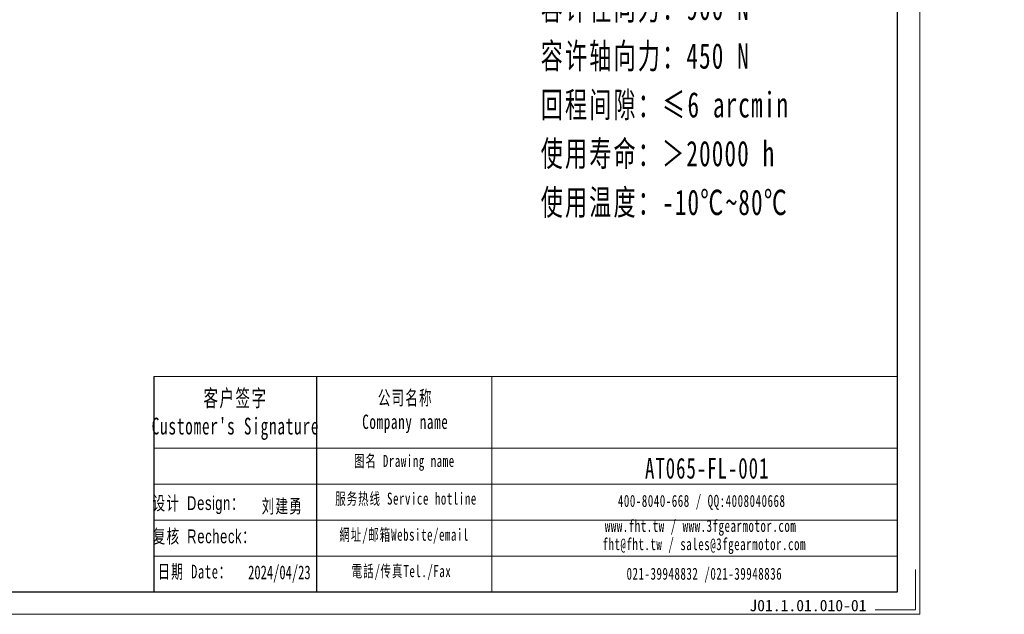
# Model space of a CAD drawing. Header units: millimetres. Extents: x -2 to 429, y 0 to 291.
# Tile 3 of 6: x 215 to 429, y 0 to 130. Entities that reach past the tile are written whole.
import ezdxf

# ---------------------------------------------------------------- set-up
doc = ezdxf.new("R2010")
doc.units = ezdxf.units.MM
doc.layers.add('6文字层', color=3, linetype='Continuous')
doc.layers.add('7标注层', color=4, linetype='Continuous')
for name, color, linetype, lineweight in [('SLD-0', 7, 'Continuous', 18), ('图框_外框线', 7, 'Continuous', 18), ('尺寸线层', 3, 'Continuous', 18)]:
    doc.layers.add(name, color=color, linetype=linetype, lineweight=lineweight)
doc.styles.add('标准', font='txt', dxfattribs={"width": 0.667})
doc.styles.add('样式 1', font='txt')

msp = doc.modelspace()

# ---------------------------------------------------------------- linework, layer by layer
msp.add_line((279.5508, 51.85896), (279.5508, 4.88431))
at = {"layer": '7标注层', "color": 0}
msp.add_line((244.11576, 51.85896), (244.11576, 4.89234), dxfattribs=at)
at = {"layer": '图框_外框线'}
for p, q in [((244.11576, 51.85896), (279.5508, 51.85896)), ((279.5508, 51.85896), (279.5508, 4.89234)), ((279.5508, 51.85896), (406.06406, 51.85896)), ((317.72966, 51.85896), (317.72966, 4.89234)), ((244.11576, 36.18616), (279.5508, 36.18616)), ((279.5508, 36.18616), (406.06406, 36.18616)), ((244.11576, 28.34976), (406.06406, 28.34976)), ((244.11576, 20.51336), (406.06406, 20.51336)), ((244.11576, 12.67696), (406.06406, 12.67696))]:
    msp.add_line(p, q, dxfattribs=at)
at = {"layer": '图框_外框线', "color": 3}
msp.add_lwpolyline([(0, 0), (410.9564, 0), (410.9564, 290.60488), (0, 290.60488)], close=True, dxfattribs=at)
at = {"layer": '图框_外框线', "color": 3, "lineweight": 25}
msp.add_lwpolyline([(24.46169, 4.89234), (406.06406, 4.89234), (406.06406, 285.71254), (24.46169, 285.71254)], close=True, dxfattribs=at)
at = {"layer": '图框_外框线', "color": 3}
msp.add_lwpolyline([(409.97793, 9.78468), (409.97793, 0.97847), (401.17172, 0.97847)], dxfattribs=at)

# ---------------------------------------------------------------- texts
at = {"layer": '6文字层', "insert": (373.81279, 3.17316), "char_height": 2.5, "width": 43.304423, "attachment_point": 1, "style": '样式 1'}
msp.add_mtext('J01.1.01.010-01', dxfattribs=at)
at = {"layer": 'SLD-0', "color": 1, "attachment_point": 2, "style": '标准'}
for s, insert, char_height, width in [("\\T1.1;客户签字\\PCustomer's Signature", (261.89436, 48.95943), 3.6569861, 45.4932843), ('\\T1.1;公司名称\\PCompany name', (298.88237, 48.7653), 3.1345595, 40.5827588), ('\\T1.1;图名 Drawing name', (298.66811, 34.74163), 2.6121329, 33.4057436), ('{\\H1.44323x;\\T1.10000;AT065-FL-001}', (364.62112, 34.11089), 3.1345595, 26.6136431), ('{\\fSimSun|b0|i0|c134|p2;\\T1.1;设计 \\fArial|b0|i0|c0|p34;Design\\fSimSun|b0|i0|c134|p2;：}', (253.87899, 25.7327), 3, 31.9717109), ('\\T1.1;服务热线 Service hotline', (299.03853, 26.52783), 2.6121329, 37.2172076), ('\\T1.1;400-8040-668 / QQ:4008040668', (363.4286, 26.02871), 2.6121329, 76.0533195), ('{\\fSimSun|b0|i0|c134|p2;\\T1.1;刘建勇}', (272.10678, 25.07224), 3, 31.9717109), ('\\T1.1;www.fht.tw / www.3fgearmotor.com ', (363.18774, 20.58799), 2.6121329, 76.1389345), ('{\\fSimSun|b0|i0|c134|p2;\\T1.1;复核 \\fArial|b0|i0|c0|p34;Recheck\\fSimSun|b0|i0|c134|p2;：}', (255.11175, 18.49505), 3, 31.9717109), ('\\T1.1;網址/邮箱Website/email', (298.6318, 18.65788), 2.6121329, 38.7396101), ('{\\T1.10000;fht@fht.tw / sales@3fgearmotor.com }', (363.98382, 16.61041), 2.6121329, 76.1389345), ('{\\T1.1;日期 Date：}', (253.04578, 10.81267), 3, 31.9717109), ('2024/04/23', (271.45476, 10.6496), 3, 31.9717109), ('\\T1.1;電話/传真Tel./Fax', (298.04656, 10.72658), 2.6121329, 39.205534), ('\\T1.1;021-39948832 /021-39948836 ', (364.01113, 10.15545), 2.6121329, 58.1378362)]:
    msp.add_mtext(s, dxfattribs=dict(at, insert=insert, char_height=char_height, width=width))
at = {"layer": '尺寸线层', "insert": (328.36457, 188.28598), "char_height": 3.234, "width": 82.5867473, "attachment_point": 1, "line_spacing_factor": 1.15057, "style": '标准'}
msp.add_mtext('\\T1.1;{\\H1.71429x;性能参数：\\P减速比：1:1\\P额定输出力矩：25 N.m\\P最大加速力矩：1.5倍额定扭矩\\P额定输入转速：1500 rpm\\P容许径向力：900 N\\P容许轴向力：450 N\\P回程间隙：≤6 arcmin\\P使用寿命：＞20000 h\\P使用温度：-10℃~80℃\\P}', dxfattribs=at)

doc.saveas('drawing.dxf')
